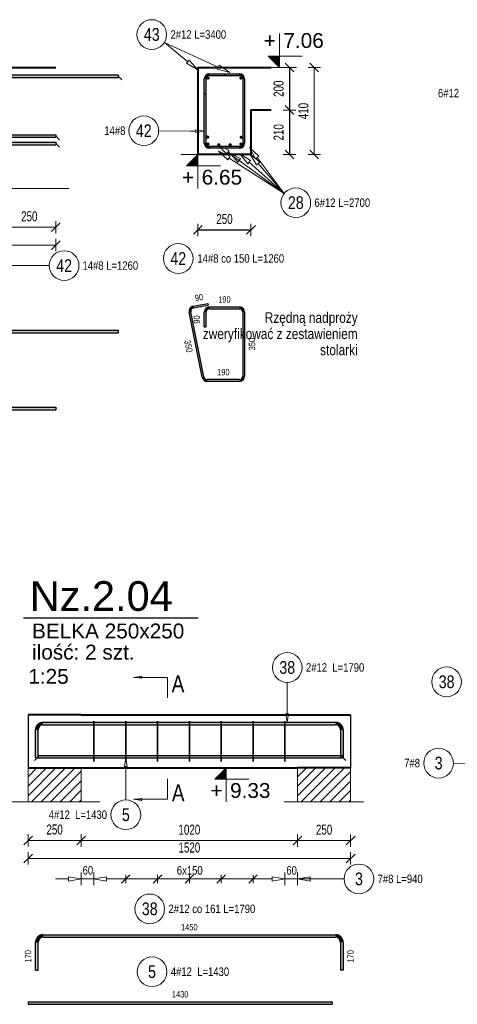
# Model space of a CAD drawing. Extents: x -1906120 to 89837, y -39133 to 303704.
# Tile 27 of 55: x 19945 to 22008, y -10075 to -5440. Entities that reach past the tile are written whole.
import ezdxf
from ezdxf.enums import TextEntityAlignment as Align

# ---------------------------------------------------------------- set-up
doc = ezdxf.new("R2010")
doc.units = 0
doc.header["$LTSCALE"] = 10
doc.header["$MEASUREMENT"] = 0
doc.linetypes.add('HIDDEN', pattern=[0.375, 0.25, -0.125])
for name, color, linetype in [('C_text', 1, 'Continuous'), ('RCAD_kształt pręta', 7, 'Continuous'), ('RCAD_opis kształtu pręta', 7, 'Continuous'), ('RCAD_opis rozkładu', 7, 'Continuous'), ('RCAD_pręt wyrzucony', 130, 'Continuous'), ('RCAD_pręty punktowe', 7, 'Continuous'), ('RCAD_rozkład pręta', 7, 'Continuous'), ('RCAD_symbole graficzne', 7, 'Continuous')]:
    doc.layers.add(name, color=color, linetype=linetype)
for name, color, linetype, lineweight in [('P-Linia1', 3, 'Continuous', 40), ('P-Linia3', 6, 'Continuous', 60), ('P-Linia4', 253, 'Continuous', 5), ('P-Opis', 1, 'Continuous', 18), ('P-Przerywana', 13, 'HIDDEN', 9), ('P-Wymiar', 254, 'Continuous', 9), ('RCAD_deskowanie', 3, 'Continuous', 40)]:
    doc.layers.add(name, color=color, linetype=linetype, lineweight=lineweight)
doc.styles.add('_Fd Opis', font='arial.ttf')
doc.styles.add('_Fdelita opis', font='arial.ttf')
doc.styles.add('ROMANS', font='arial.ttf', dxfattribs={"width": 0.7})
doc.styles.add('style1', font='arial.ttf', dxfattribs={"width": 0.8})
doc.dimstyles.new('A25', dxfattribs={"dimscale": 27, "dimtxt": 1.75, "dimasz": 0.06, "dimexe": 0, "dimexo": 0, "dimgap": 1, "dimtad": 1, "dimdec": 4, "dimrnd": 0.1, "dimdsep": 46, "dimtxsty": 'ROMANS', "dimblk": '[[[[[[[[', "dimcen": 2, "dimdle": 2, "dimse1": 1, "dimse2": 1, "dimclrd": 256, "dimclrt": 1, "dimadec": 0, "dimazin": 0, "dimtfac": 1, "dimtdec": 4, "dimtix": 1, "dimtmove": 2, "dimatfit": 3, "dimldrblk": '[[[[[[[[', "dimfxl": 0, "dimtvp": 0.6, "dimtolj": 1, "dimlwd": -1, "dimarcsym": 0})

# ---------------------------------------------------------------- blocks, each defined once
blk = doc.blocks.new('[[[[[[[[')
at = {"layer": 'P-Wymiar'}
for p, q in [((-12.7, -12.7), (12.7, 12.7)), ((0, 0), (-4.6, 0)), ((0, 18), (0, -18))]:
    blk.add_line(p, q, dxfattribs=at)
blk = doc.blocks.new('*D217')
at = {"layer": 'Defpoints', "color": 0, "transparency": 16777216}
for p in [(19865.6, -6195.8), (20115.6, -6195.8), (20115.6, -6417.1)]:
    blk.add_point(p, dxfattribs=at)
at = {"layer": 'P-Wymiar', "transparency": 16777216}
blk.add_line((19867.2, -6417.1), (20114, -6417.1), dxfattribs=at)
at = {"layer": 'P-Wymiar', "transparency": 16777216, "xscale": 1.62, "yscale": 1.62, "zscale": 1.62, "rotation": 180}
blk.add_blockref('[[[[[[[[', (19865.6, -6417.1), dxfattribs=at)
at = {"layer": 'P-Wymiar', "transparency": 16777216, "xscale": 1.62, "yscale": 1.62, "zscale": 1.62}
blk.add_blockref('[[[[[[[[', (20115.6, -6417.1), dxfattribs=at)
at = {"layer": 'P-Wymiar', "color": 1, "transparency": 16777216, "insert": (19990.6, -6366), "char_height": 47.25, "attachment_point": 5, "style": 'ROMANS'}
blk.add_mtext('\\A1;250', dxfattribs=at)
blk = doc.blocks.new('*D219')
at = {"layer": 'Defpoints', "color": 0, "transparency": 16777216}
for p in [(21035.4, -5665.2), (21046.5, -6075.2), (21333.5, -6075.2)]:
    blk.add_point(p, dxfattribs=at)
at = {"layer": 'P-Wymiar', "transparency": 16777216}
blk.add_line((21333.5, -5666.8), (21333.5, -6073.6), dxfattribs=at)
at = {"layer": 'P-Wymiar', "transparency": 16777216, "xscale": 1.62, "yscale": 1.62, "zscale": 1.62}
for p, rotation in [((21333.5, -5665.2), 90), ((21333.5, -6075.2), 270)]:
    blk.add_blockref('[[[[[[[[', p, dxfattribs=dict(at, rotation=rotation))
at = {"layer": 'P-Wymiar', "color": 1, "transparency": 16777216, "insert": (21282.3, -5870.2), "char_height": 47.25, "attachment_point": 5, "rotation": 90, "style": 'ROMANS'}
blk.add_mtext('\\A1;410', dxfattribs=at)
blk = doc.blocks.new('*D221')
at = {"layer": 'Defpoints', "color": 0, "transparency": 16777216}
for p in [(17415.6, -5999), (20115.6, -5999), (17415.6, -6501.2)]:
    blk.add_point(p, dxfattribs=at)
at = {"layer": 'P-Wymiar', "transparency": 16777216}
blk.add_line((20114, -6501.2), (17417.2, -6501.2), dxfattribs=at)
at = {"layer": 'P-Wymiar', "transparency": 16777216, "xscale": 1.62, "yscale": 1.62, "zscale": 1.62, "rotation": 180}
blk.add_blockref('[[[[[[[[', (17415.6, -6501.2), dxfattribs=at)
at = {"layer": 'P-Wymiar', "transparency": 16777216, "xscale": 1.62, "yscale": 1.62, "zscale": 1.62}
blk.add_blockref('[[[[[[[[', (20115.6, -6501.2), dxfattribs=at)
at = {"layer": 'P-Wymiar', "color": 1, "transparency": 16777216, "insert": (18765.6, -6450.1), "char_height": 47.25, "attachment_point": 5, "style": 'ROMANS'}
blk.add_mtext('\\A1;2700', dxfattribs=at)
blk = doc.blocks.new('*D222')
at = {"transparency": 16777216}
blk.add_line((21216.8, -5666.8), (21216.8, -5863.6), dxfattribs=at)
at = {"layer": 'Defpoints', "color": 0, "transparency": 16777216}
for p in [(21130.5, -5665.2), (21130.5, -5865.2), (21216.8, -5865.2)]:
    blk.add_point(p, dxfattribs=at)
at = {"transparency": 16777216, "xscale": 1.62, "yscale": 1.62, "zscale": 1.62}
for p, rotation in [((21216.8, -5665.2), 90), ((21216.8, -5865.2), 270)]:
    blk.add_blockref('[[[[[[[[', p, dxfattribs=dict(at, rotation=rotation))
at = {"color": 1, "transparency": 16777216, "insert": (21165.7, -5765.2), "char_height": 47.25, "attachment_point": 5, "rotation": 90, "style": 'ROMANS'}
blk.add_mtext('\\A1;200', dxfattribs=at)
blk = doc.blocks.new('*D223')
at = {"transparency": 16777216}
blk.add_line((21216.8, -5866.8), (21216.8, -6073.6), dxfattribs=at)
at = {"layer": 'Defpoints', "color": 0, "transparency": 16777216}
for p in [(21216.8, -5865.2), (21035.4, -6075.2), (21216.8, -6075.2)]:
    blk.add_point(p, dxfattribs=at)
at = {"transparency": 16777216, "xscale": 1.62, "yscale": 1.62, "zscale": 1.62}
for p, rotation in [((21216.8, -5865.2), 90), ((21216.8, -6075.2), 270)]:
    blk.add_blockref('[[[[[[[[', p, dxfattribs=dict(at, rotation=rotation))
at = {"color": 1, "transparency": 16777216, "insert": (21165.7, -5970.2), "char_height": 47.25, "attachment_point": 5, "rotation": 90, "style": 'ROMANS'}
blk.add_mtext('\\A1;210', dxfattribs=at)
blk = doc.blocks.new('*D224')
at = {"transparency": 16777216}
blk.add_line((20787.1, -6429.7), (21033.8, -6429.7), dxfattribs=at)
at = {"layer": 'Defpoints', "color": 0, "transparency": 16777216}
for p in [(20785.4, -6075.2), (21035.4, -6075.2), (21035.4, -6429.7)]:
    blk.add_point(p, dxfattribs=at)
at = {"transparency": 16777216, "xscale": 1.62, "yscale": 1.62, "zscale": 1.62, "rotation": 180}
blk.add_blockref('[[[[[[[[', (20785.4, -6429.7), dxfattribs=at)
at = {"transparency": 16777216, "xscale": 1.62, "yscale": 1.62, "zscale": 1.62}
blk.add_blockref('[[[[[[[[', (21035.4, -6429.7), dxfattribs=at)
at = {"color": 1, "transparency": 16777216, "insert": (20910.4, -6378.6), "char_height": 47.25, "attachment_point": 5, "style": 'ROMANS'}
blk.add_mtext('\\A1;250', dxfattribs=at)
blk = doc.blocks.new('*D225')
at = {"layer": 'Defpoints', "color": 0, "transparency": 16777216}
for p in [(19865.6, -6195.8), (20115.6, -6195.8), (20115.6, -6417.1)]:
    blk.add_point(p, dxfattribs=at)
at = {"layer": 'P-Wymiar', "transparency": 16777216}
blk.add_line((19867.2, -6417.1), (20114, -6417.1), dxfattribs=at)
at = {"layer": 'P-Wymiar', "transparency": 16777216, "xscale": 1.62, "yscale": 1.62, "zscale": 1.62, "rotation": 180}
blk.add_blockref('[[[[[[[[', (19865.6, -6417.1), dxfattribs=at)
at = {"layer": 'P-Wymiar', "transparency": 16777216, "xscale": 1.62, "yscale": 1.62, "zscale": 1.62}
blk.add_blockref('[[[[[[[[', (20115.6, -6417.1), dxfattribs=at)
at = {"layer": 'P-Wymiar', "color": 1, "transparency": 16777216, "insert": (19990.6, -6366), "char_height": 47.25, "attachment_point": 5, "style": 'ROMANS'}
blk.add_mtext('\\A1;250', dxfattribs=at)
blk = doc.blocks.new('*D304')
at = {"layer": 'Defpoints', "color": 0, "transparency": 16777216}
for p in [(21255, -9082.6), (21505, -9082.6), (21505, -9303.9)]:
    blk.add_point(p, dxfattribs=at)
at = {"layer": 'P-Wymiar', "transparency": 16777216}
blk.add_line((21256.6, -9303.9), (21503.3, -9303.9), dxfattribs=at)
at = {"layer": 'P-Wymiar', "transparency": 16777216, "xscale": 1.62, "yscale": 1.62, "zscale": 1.62, "rotation": 180}
blk.add_blockref('[[[[[[[[', (21255, -9303.9), dxfattribs=at)
at = {"layer": 'P-Wymiar', "transparency": 16777216, "xscale": 1.62, "yscale": 1.62, "zscale": 1.62}
blk.add_blockref('[[[[[[[[', (21505, -9303.9), dxfattribs=at)
at = {"layer": 'P-Wymiar', "color": 1, "transparency": 16777216, "insert": (21380, -9252.8), "char_height": 47.25, "attachment_point": 5, "style": 'ROMANS'}
blk.add_mtext('\\A1;250', dxfattribs=at)
blk = doc.blocks.new('*D305')
at = {"layer": 'Defpoints', "color": 0, "transparency": 16777216}
for p in [(19985, -8857), (20235, -8857), (19985, -9303.2)]:
    blk.add_point(p, dxfattribs=at)
at = {"layer": 'P-Wymiar', "transparency": 16777216}
blk.add_line((20233.3, -9303.2), (19986.6, -9303.2), dxfattribs=at)
at = {"layer": 'P-Wymiar', "transparency": 16777216, "xscale": 1.62, "yscale": 1.62, "zscale": 1.62, "rotation": 180}
blk.add_blockref('[[[[[[[[', (19985, -9303.2), dxfattribs=at)
at = {"layer": 'P-Wymiar', "transparency": 16777216, "xscale": 1.62, "yscale": 1.62, "zscale": 1.62}
blk.add_blockref('[[[[[[[[', (20235, -9303.2), dxfattribs=at)
at = {"layer": 'P-Wymiar', "color": 1, "transparency": 16777216, "insert": (20110, -9252.1), "char_height": 47.25, "attachment_point": 5, "style": 'ROMANS'}
blk.add_mtext('\\A1;250', dxfattribs=at)
blk = doc.blocks.new('*D307')
at = {"layer": 'Defpoints', "color": 0, "transparency": 16777216}
for p in [(20235, -8915.7), (21255, -8915.7), (21255, -9303.9)]:
    blk.add_point(p, dxfattribs=at)
at = {"layer": 'P-Wymiar', "transparency": 16777216}
blk.add_line((20236.6, -9303.9), (21253.3, -9303.9), dxfattribs=at)
at = {"layer": 'P-Wymiar', "transparency": 16777216, "xscale": 1.62, "yscale": 1.62, "zscale": 1.62, "rotation": 180}
blk.add_blockref('[[[[[[[[', (20235, -9303.9), dxfattribs=at)
at = {"layer": 'P-Wymiar', "transparency": 16777216, "xscale": 1.62, "yscale": 1.62, "zscale": 1.62}
blk.add_blockref('[[[[[[[[', (21255, -9303.9), dxfattribs=at)
at = {"layer": 'P-Wymiar', "color": 1, "transparency": 16777216, "insert": (20745, -9252.8), "char_height": 47.25, "attachment_point": 5, "style": 'ROMANS'}
blk.add_mtext('\\A1;1020', dxfattribs=at)
blk = doc.blocks.new('*D308')
at = {"layer": 'Defpoints', "color": 0, "transparency": 16777216}
for p in [(19985, -8885.7), (21505, -8885.7), (19985, -9387.9)]:
    blk.add_point(p, dxfattribs=at)
at = {"layer": 'P-Wymiar', "transparency": 16777216}
blk.add_line((21503.3, -9387.9), (19986.6, -9387.9), dxfattribs=at)
at = {"layer": 'P-Wymiar', "transparency": 16777216, "xscale": 1.62, "yscale": 1.62, "zscale": 1.62, "rotation": 180}
blk.add_blockref('[[[[[[[[', (19985, -9387.9), dxfattribs=at)
at = {"layer": 'P-Wymiar', "transparency": 16777216, "xscale": 1.62, "yscale": 1.62, "zscale": 1.62}
blk.add_blockref('[[[[[[[[', (21505, -9387.9), dxfattribs=at)
at = {"layer": 'P-Wymiar', "color": 1, "transparency": 16777216, "insert": (20745, -9336.8), "char_height": 47.25, "attachment_point": 5, "style": 'ROMANS'}
blk.add_mtext('\\A1;1520', dxfattribs=at)

msp = doc.modelspace()

# ---------------------------------------------------------------- hatches: boundary and pattern name
h = msp.add_hatch(color=1)
edge = h.paths.add_edge_path(flags=0)
edge.add_arc((20831.44156, -5992.77326), 8, 0, 360, ccw=False)
h = msp.add_hatch(color=1)
edge = h.paths.add_edge_path(flags=0)
edge.add_arc((20832.83888, -6025.74324), 8, 0, 360, ccw=False)
h = msp.add_hatch(color=1)
edge = h.paths.add_edge_path(flags=0)
edge.add_arc((20883.53891, -6029.2261), 8, 0, 360, ccw=False)
h = msp.add_hatch(color=1)
edge = h.paths.add_edge_path(flags=0)
edge.add_arc((20937.34422, -6029.2261), 8, 0, 360, ccw=False)
h = msp.add_hatch(color=1)
edge = h.paths.add_edge_path(flags=0)
edge.add_arc((20988.04425, -6025.74324), 8, 0, 360, ccw=False)
h = msp.add_hatch(color=1)
edge = h.paths.add_edge_path(flags=0)
edge.add_arc((20989.44156, -5993.57806), 8, 0, 360, ccw=False)
at = {"layer": 'P-Linia4'}
h = msp.add_hatch(dxfattribs=at)
h.set_pattern_fill('ANSI31', color=256, scale=10, style=0)
h.set_pattern_definition([(45, (-21211.424, -17152.59), (-22.45064, 22.45064), [])])
h.paths.add_polyline_path([(19984.95842, -9121.85739), (19984.95842, -8961.85739), (20234.30004, -8961.67005), (20234.30004, -9121.67005)])
h = msp.add_hatch(dxfattribs=at)
h.set_pattern_fill('ANSI31', color=256, scale=10, style=0)
h.set_pattern_definition([(45, (-19941.424, -17152.59), (-22.45064, 22.45064), [])])
h.paths.add_polyline_path([(21254.95842, -9121.85739), (21254.95842, -8961.85739), (21504.30004, -8961.67005), (21504.30004, -9121.67005)])
at = {"layer": 'RCAD_kształt pręta'}
for points in [[(17008.56815, -5712.2261), (17008.56815, -5700.2261), (20409.63766, -5700.2261), (20409.63766, -5712.2261)], [(20839.44156, -5703.2261), (20839.44156, -5695.2261), (20981.44156, -5695.2261), (20981.44156, -5703.2261)], [(20839.44156, -5703.2261), (20839.44156, -5695.2261), (20909.44156, -5695.2261), (20909.44156, -5703.2261)], [(20823.44156, -5789.2261), (20815.44156, -5789.2261), (20815.44156, -5719.2261), (20823.44156, -5719.2261)], [(20823.44156, -6021.2261), (20815.44156, -6021.2261), (20815.44156, -5719.2261), (20823.44156, -5719.2261)], [(20997.44156, -5719.2261), (21005.44156, -5719.2261), (21005.44156, -6021.2261), (20997.44156, -6021.2261)], [(17415.60885, -5993.48537), (17415.60885, -5981.48537), (20115.60885, -5981.48537), (20115.60885, -5993.48537)], [(17415.60885, -6028.73431), (17415.60885, -6016.73431), (20115.60885, -6016.73431), (20115.60885, -6028.73431)], [(20981.44156, -6037.2261), (20981.44156, -6045.2261), (20839.44156, -6045.2261), (20839.44156, -6037.2261)], [(20055.95842, -8758.96697), (20055.95842, -8746.96697), (21433.95842, -8746.96697), (21433.95842, -8758.96697)], [(20031.95842, -8914.2402), (20019.95842, -8914.2402), (20019.95842, -8782.96697), (20031.95842, -8782.96697)], [(21457.95842, -8782.96697), (21469.95842, -8782.96697), (21469.95842, -8914.2402), (21457.95842, -8914.2402)], [(20032.15148, -8914.99393), (20032.15148, -8902.99393), (21465.53738, -8902.99393), (21465.53738, -8914.99393)]]:
    msp.add_hatch(color=4, dxfattribs=at).paths.add_polyline_path(points, flags=0)
h = msp.add_hatch(color=4, dxfattribs=at)
edge = h.paths.add_edge_path(flags=0)
edge.add_line((20839.44156, -5695.2261), (20839.44156, -5703.2261))
edge.add_arc((20839.44156, -5719.2261), 16, 90, 180)
edge.add_line((20823.44156, -5719.2261), (20815.44156, -5719.2261))
edge.add_arc((20839.44156, -5719.2261), 24, 450, 540, ccw=False)
h = msp.add_hatch(color=4, dxfattribs=at)
edge = h.paths.add_edge_path(flags=0)
edge.add_line((20839.44156, -5695.2261), (20839.44156, -5703.2261))
edge.add_arc((20839.44156, -5719.2261), 16, 90, 180)
edge.add_line((20823.44156, -5719.2261), (20815.44156, -5719.2261))
edge.add_arc((20839.44156, -5719.2261), 24, 450, 540, ccw=False)
h = msp.add_hatch(color=4, dxfattribs=at)
edge = h.paths.add_edge_path(flags=0)
edge.add_line((21005.44156, -5719.2261), (20997.44156, -5719.2261))
edge.add_arc((20981.44156, -5719.2261), 16, 0, 90)
edge.add_line((20981.44156, -5703.2261), (20981.44156, -5695.2261))
edge.add_arc((20981.44156, -5719.2261), 24, 360, 450, ccw=False)
h = msp.add_hatch(color=4, dxfattribs=at)
edge = h.paths.add_edge_path(flags=0)
edge.add_line((20815.44156, -6021.2261), (20823.44156, -6021.2261))
edge.add_arc((20839.44156, -6021.2261), 16, 180, 270)
edge.add_line((20839.44156, -6037.2261), (20839.44156, -6045.2261))
edge.add_arc((20839.44156, -6021.2261), 24, 540, 630, ccw=False)
h = msp.add_hatch(color=4, dxfattribs=at)
edge = h.paths.add_edge_path(flags=0)
edge.add_line((20981.44156, -6045.2261), (20981.44156, -6037.2261))
edge.add_arc((20981.44156, -6021.2261), 16, -90, 0)
edge.add_line((20997.44156, -6021.2261), (21005.44156, -6021.2261))
edge.add_arc((20981.44156, -6021.2261), 24, 270, 360, ccw=False)
h = msp.add_hatch(color=4, dxfattribs=at)
edge = h.paths.add_edge_path(flags=0)
edge.add_line((20055.95842, -8746.96697), (20055.95842, -8758.96697))
edge.add_arc((20055.95842, -8782.96697), 24, 90, 180)
edge.add_line((20031.95842, -8782.96697), (20019.95842, -8782.96697))
edge.add_arc((20055.95842, -8782.96697), 36, 450, 540, ccw=False)
h = msp.add_hatch(color=4, dxfattribs=at)
edge = h.paths.add_edge_path(flags=0)
edge.add_line((21469.95842, -8782.96697), (21457.95842, -8782.96697))
edge.add_arc((21433.95842, -8782.96697), 24, 0, 90)
edge.add_line((21433.95842, -8758.96697), (21433.95842, -8746.96697))
edge.add_arc((21433.95842, -8782.96697), 36, 360, 450, ccw=False)
at = {"layer": 'RCAD_pręt wyrzucony'}
h = msp.add_hatch(color=4, dxfattribs=at)
edge = h.paths.add_edge_path(flags=0)
edge.add_line((20762.87081, -6789.17852), (20764.46017, -6797.01905))
edge.add_arc((20767.63888, -6812.70011), 16, 101.4591559, 191.4591559)
edge.add_line((20751.95781, -6815.87882), (20744.11728, -6817.46818))
edge.add_arc((20767.63888, -6812.70011), 24, 461.4591559, 551.4591559, ccw=False)
for points in [[(20764.46017, -6797.01905), (20762.87081, -6789.17852), (20831.47547, -6775.27166), (20833.06483, -6783.11219)], [(20839.44156, -6800.33196), (20839.44156, -6792.33196), (20981.44156, -6792.33196), (20981.44156, -6800.33196)], [(20813.91245, -7121.51067), (20806.07192, -7123.10002), (20744.11728, -6817.46818), (20751.95781, -6815.87882)], [(20823.44156, -6886.33196), (20815.44156, -6886.33196), (20815.44156, -6816.33196), (20823.44156, -6816.33196)], [(20997.44156, -6816.33196), (21005.44156, -6816.33196), (21005.44156, -7118.33196), (20997.44156, -7118.33196)], [(17008.56815, -6913.49707), (17008.56815, -6901.49707), (20409.63766, -6901.49707), (20409.63766, -6913.49707)], [(20981.44156, -7134.33196), (20981.44156, -7142.33196), (20829.59352, -7142.33196), (20829.59352, -7134.33196)], [(17415.60885, -7276.27912), (17415.60885, -7264.27912), (20115.60885, -7264.27912), (20115.60885, -7276.27912)], [(20055.95842, -9758.96932), (20055.95842, -9746.96932), (21433.95842, -9746.96932), (21433.95842, -9758.96932)], [(20031.95842, -9914.24256), (20019.95842, -9914.24256), (20019.95842, -9782.96932), (20031.95842, -9782.96932)], [(21457.95842, -9782.96932), (21469.95842, -9782.96932), (21469.95842, -9914.24256), (21457.95842, -9914.24256)], [(19984.95842, -10074.5573), (19984.95842, -10062.5573), (21418.34432, -10062.5573), (21418.34432, -10074.5573)]]:
    msp.add_hatch(color=4, dxfattribs=at).paths.add_polyline_path(points, flags=0)
h = msp.add_hatch(color=4, dxfattribs=at)
edge = h.paths.add_edge_path(flags=0)
edge.add_line((20839.44156, -6792.33196), (20839.44156, -6800.33196))
edge.add_arc((20839.44156, -6816.33196), 16, 90, 180)
edge.add_line((20823.44156, -6816.33196), (20815.44156, -6816.33196))
edge.add_arc((20839.44156, -6816.33196), 24, 450, 540, ccw=False)
h = msp.add_hatch(color=4, dxfattribs=at)
edge = h.paths.add_edge_path(flags=0)
edge.add_line((21005.44156, -6816.33196), (20997.44156, -6816.33196))
edge.add_arc((20981.44156, -6816.33196), 16, 0, 90)
edge.add_line((20981.44156, -6800.33196), (20981.44156, -6792.33196))
edge.add_arc((20981.44156, -6816.33196), 24, 360, 450, ccw=False)
h = msp.add_hatch(color=4, dxfattribs=at)
edge = h.paths.add_edge_path(flags=0)
edge.add_line((20806.07192, -7123.10002), (20813.91245, -7121.51067))
edge.add_arc((20829.59352, -7118.33196), 16, -168.5408441, -90)
edge.add_line((20829.59352, -7134.33196), (20829.59352, -7142.33196))
edge.add_arc((20829.59352, -7118.33196), 24, 191.4591559, 270, ccw=False)
h = msp.add_hatch(color=4, dxfattribs=at)
edge = h.paths.add_edge_path(flags=0)
edge.add_line((20981.44156, -7142.33196), (20981.44156, -7134.33196))
edge.add_arc((20981.44156, -7118.33196), 16, -90, 0)
edge.add_line((20997.44156, -7118.33196), (21005.44156, -7118.33196))
edge.add_arc((20981.44156, -7118.33196), 24, 270, 360, ccw=False)
h = msp.add_hatch(color=4, dxfattribs=at)
edge = h.paths.add_edge_path(flags=0)
edge.add_line((20055.95842, -9746.96932), (20055.95842, -9758.96932))
edge.add_arc((20055.95842, -9782.96932), 24, 90, 180)
edge.add_line((20031.95842, -9782.96932), (20019.95842, -9782.96932))
edge.add_arc((20055.95842, -9782.96932), 36, 450, 540, ccw=False)
h = msp.add_hatch(color=4, dxfattribs=at)
edge = h.paths.add_edge_path(flags=0)
edge.add_line((21469.95842, -9782.96932), (21457.95842, -9782.96932))
edge.add_arc((21433.95842, -9782.96932), 24, 0, 90)
edge.add_line((21433.95842, -9758.96932), (21433.95842, -9746.96932))
edge.add_arc((21433.95842, -9782.96932), 36, 360, 450, ccw=False)
at = {"layer": 'RCAD_pręty punktowe'}
h = msp.add_hatch(color=1, dxfattribs=at)
edge = h.paths.add_edge_path(flags=0)
edge.add_arc((20832.83888, -5714.70896), 8, 0, 360, ccw=False)
h = msp.add_hatch(color=1, dxfattribs=at)
edge = h.paths.add_edge_path(flags=0)
edge.add_arc((20988.04425, -5714.70896), 8, 0, 360, ccw=False)
at = {"layer": 'RCAD_symbole graficzne'}
for points in [[(21116.95869, -5611.89276), (21170.29202, -5665.2261), (21170.29202, -5611.89276)], [(20732.10823, -6128.55943), (20785.44156, -6075.2261), (20785.44156, -6128.55943)], [(20865.77498, -9015.3003), (20919.10832, -8961.96697), (20919.10832, -9015.3003)]]:
    msp.add_hatch(color=1, dxfattribs=at).paths.add_polyline_path(points, flags=0)
at = {"layer": 'RCAD_symbole graficzne', "linetype": 'Continuous', "lineweight": 0}
for points in [[(20481.51851, -8535.81157), (20521.51851, -8535.81157), (20521.51851, -8541.51344)], [(20481.51851, -9109.44476), (20521.51851, -9109.44476), (20521.51851, -9103.7429)]]:
    msp.add_hatch(color=7, dxfattribs=at).paths.add_polyline_path(points, flags=0)

# ---------------------------------------------------------------- linework, layer by layer
at = {"layer": 'C_text'}
for points in [[(19984.95842, -8711.96697), (19984.95842, -8961.96697)], [(21504.95842, -8711.96697), (21504.95842, -8961.96697)]]:
    msp.add_lwpolyline(points, dxfattribs=at)
at = {"layer": 'P-Linia1'}
msp.add_lwpolyline([(21204.95842, -8711.96697), (21504.95842, -8711.96697)], dxfattribs=at)
at = {"layer": 'P-Linia3', "color": 6, "linetype": 'Continuous', "lineweight": 30}
msp.add_line((19963.36693, -8255.12535), (20786.29738, -8255.12535), dxfattribs=at)
at = {"layer": 'P-Linia4'}
for points in [[(19984.95842, -8961.96697), (19984.95842, -9121.98269)], [(20234.95842, -8961.96697), (20234.95842, -9121.98269)], [(21254.95842, -9121.96697), (21254.95842, -8961.96697)], [(21504.95842, -9121.96697), (21504.95842, -8961.96697)]]:
    msp.add_lwpolyline(points, dxfattribs=at)
at = {"layer": 'P-Przerywana'}
for points in [[(19802.93323, -6235.24182), (20178.28446, -6235.24182)], [(19897.28281, -9121.98269), (20322.63404, -9121.98269)], [(21192.28281, -9121.98269), (21567.63404, -9121.98269)]]:
    msp.add_lwpolyline(points, dxfattribs=at)
at = {"layer": 'RCAD_deskowanie'}
for points in [[(17415.60885, -5665.2261), (20115.60885, -5665.2261)], [(20785.44156, -5665.2261), (21130.52247, -5665.2261)], [(20785.44156, -5665.2261), (20785.44156, -6075.2261)], [(21130.52247, -5865.2261), (21035.44156, -5865.2261), (21035.44156, -6075.2261)], [(21035.44156, -6075.2261), (20785.44156, -6075.2261)], [(20234.95842, -8711.96697), (19984.95842, -8711.96697)], [(20234.95842, -8711.96697), (21204.95842, -8711.96697)], [(19984.95842, -8961.96697), (20234.95842, -8961.96697)], [(20234.95842, -8961.96697), (21254.95842, -8961.96697)], [(21504.95842, -8961.96697), (21254.95842, -8961.96697)]]:
    msp.add_lwpolyline(points, dxfattribs=at)
at = {"layer": 'RCAD_kształt pręta', "color": 4}
for p, q in [((17008.56815, -5700.2261), (20409.63766, -5700.2261)), ((20409.63766, -5700.2261), (20409.63766, -5712.2261)), ((20839.44156, -5695.2261), (20981.44156, -5695.2261)), ((20839.44156, -5695.2261), (20909.44156, -5695.2261)), ((20909.44156, -5695.2261), (20909.44156, -5703.2261)), ((17008.56815, -5712.2261), (20409.63766, -5712.2261)), ((20815.44156, -5789.2261), (20815.44156, -5719.2261)), ((20815.44156, -6021.2261), (20815.44156, -5719.2261)), ((20823.44156, -5789.2261), (20823.44156, -5719.2261)), ((20823.44156, -6021.2261), (20823.44156, -5719.2261)), ((20839.44156, -5703.2261), (20981.44156, -5703.2261)), ((20839.44156, -5703.2261), (20909.44156, -5703.2261)), ((20997.44156, -5719.2261), (20997.44156, -6021.2261)), ((21005.44156, -5719.2261), (21005.44156, -6021.2261)), ((20815.44156, -5789.2261), (20823.44156, -5789.2261)), ((17415.60885, -5981.48537), (20115.60885, -5981.48537)), ((17415.60885, -5993.48537), (20115.60885, -5993.48537)), ((17415.60885, -6016.73431), (20115.60885, -6016.73431)), ((20115.60885, -5981.48537), (20115.60885, -5993.48537)), ((20115.60885, -6016.73431), (20115.60885, -6028.73431)), ((17415.60885, -6028.73431), (20115.60885, -6028.73431)), ((20981.44156, -6037.2261), (20839.44156, -6037.2261)), ((20981.44156, -6045.2261), (20839.44156, -6045.2261)), ((20055.95842, -8746.96697), (21433.95842, -8746.96697)), ((20055.95842, -8758.96697), (21433.95842, -8758.96697)), ((20019.95842, -8914.2402), (20019.95842, -8782.96697)), ((20031.95842, -8914.2402), (20031.95842, -8782.96697)), ((21457.95842, -8782.96697), (21457.95842, -8914.2402)), ((21469.95842, -8782.96697), (21469.95842, -8914.2402)), ((20019.95842, -8914.2402), (20031.95842, -8914.2402)), ((20032.15148, -8902.99393), (21465.53738, -8902.99393)), ((20032.15148, -8902.99393), (20032.15148, -8914.99393)), ((20032.15148, -8914.99393), (21465.53738, -8914.99393)), ((21469.95842, -8914.2402), (21457.95842, -8914.2402)), ((21465.53738, -8902.99393), (21465.53738, -8914.99393))]:
    msp.add_line(p, q, dxfattribs=at)
at = {"layer": 'RCAD_kształt pręta', "color": 2, "lineweight": 5}
for p, q in [((20409.63766, -5706.2261), (20427.13766, -5723.7261)), ((20115.60885, -5987.48537), (20133.10885, -6004.98537)), ((20115.60885, -6022.73431), (20133.10885, -6040.23431)), ((20032.15148, -8908.99393), (20014.65148, -8926.49393)), ((21465.53738, -8908.99393), (21483.03738, -8926.49393))]:
    msp.add_line(p, q, dxfattribs=at)
at = {"layer": 'RCAD_kształt pręta', "color": 4}
for centre, radius, start, end in [((20839.44156, -5719.2261), 24, 90, 180), ((20839.44156, -5719.2261), 24, 90, 180), ((20981.44156, -5719.2261), 24, 360, 90), ((20839.44156, -5719.2261), 16, 90, 180), ((20839.44156, -5719.2261), 16, 90, 180), ((20981.44156, -5719.2261), 16, 360, 90), ((20839.44156, -6021.2261), 24, 180, 270), ((20839.44156, -6021.2261), 16, 180, 270), ((20981.44156, -6021.2261), 16, 270, 0), ((20981.44156, -6021.2261), 24, 270, 360), ((20055.95842, -8782.96697), 36, 90, 180), ((20055.95842, -8782.96697), 24, 90, 180), ((21433.95842, -8782.96697), 36, 360, 90), ((21433.95842, -8782.96697), 24, 360, 90)]:
    msp.add_arc(centre, radius, start, end, dxfattribs=at)
at = {"layer": 'RCAD_opis kształtu pręta', "color": 8, "lineweight": 0}
for p, q in [((20750.44156, -5964.83254), (20600.28347, -5963.3673)), ((20750.44156, -5964.83254), (20775.44156, -5964.83254)), ((20775.44156, -5958.16588), (20815.44156, -5964.83254)), ((20775.44156, -5958.16588), (20775.44156, -5971.49921)), ((20815.44156, -5964.83254), (20775.44156, -5971.49921)), ((21206.17941, -8559.39009), (21206.17941, -8706.96697)), ((21206.17941, -8746.96697), (21199.51274, -8706.96697)), ((21212.84608, -8706.96697), (21199.51274, -8706.96697)), ((21212.84608, -8706.96697), (21206.17941, -8746.96697)), ((20438.99809, -8954.99393), (20445.66475, -8914.99393)), ((20445.66475, -8914.99393), (20452.33142, -8954.99393)), ((22139.79114, -8941.57342), (21989.63305, -8940.10818)), ((20438.99809, -8954.99393), (20452.33142, -8954.99393)), ((20445.66475, -9112.38562), (20445.66475, -8954.99393))]:
    msp.add_line(p, q, dxfattribs=at)
for centre in [(20530.28681, -5962.68428), (21206.17941, -8489.39009), (21919.63638, -8939.42515), (20445.66475, -9182.38562)]:
    msp.add_circle(centre, 70, dxfattribs=at)
at = {"layer": 'RCAD_opis rozkładu', "color": 8, "lineweight": 0}
for p, q in [((20627.26847, -5547.16174), (20738.21833, -5637.70739)), ((20627.26847, -5547.16174), (20880.64202, -5663.50507)), ((20744.54102, -5629.95991), (20731.89564, -5645.45488)), ((20784.70327, -5675.64353), (20731.89564, -5645.45488)), ((20744.54102, -5629.95991), (20784.70327, -5675.64353)), ((20884.8149, -5654.41733), (20876.46914, -5672.59282)), ((20935.16847, -5688.54237), (20876.46914, -5672.59282)), ((20884.8149, -5654.41733), (20935.16847, -5688.54237)), ((20920.44183, -6071.63359), (20877.89109, -6028.16597)), ((20877.89109, -6028.16597), (20932.2394, -6055.48375)), ((20926.89394, -6099.95065), (20881.73498, -6059.19935)), ((20881.73498, -6059.19935), (20937.66955, -6083.10172)), ((20920.44183, -6071.63359), (20932.2394, -6055.48375)), ((21192.028, -6257.64508), (20926.34061, -6063.55867)), ((20974.36161, -6110.29086), (20931.90872, -6066.72766)), ((20931.90872, -6066.72766), (20986.19547, -6094.16758)), ((21020.38331, -6118.42993), (20982.18586, -6071.09121)), ((20982.18586, -6071.09121), (21033.67168, -6103.48272)), ((21056.06444, -6095.18457), (21027.73457, -6041.3569)), ((21027.73457, -6041.3569), (21071.99072, -6083.0869)), ((20926.89394, -6099.95065), (20937.66955, -6083.10172)), ((21192.028, -6257.64508), (20932.28174, -6091.52618)), ((20974.36161, -6110.29086), (20986.19547, -6094.16758)), ((21192.028, -6257.64508), (20980.27854, -6102.22922)), ((21020.38331, -6118.42993), (21033.67168, -6103.48272)), ((21192.028, -6257.64508), (21027.02749, -6110.95633)), ((21061.28639, -6123.69535), (21029.25025, -6071.98766)), ((21029.25025, -6071.98766), (21076.32477, -6110.51024)), ((21056.06444, -6095.18457), (21071.99072, -6083.0869)), ((21061.28639, -6123.69535), (21076.32477, -6110.51024)), ((21192.028, -6257.64508), (21064.02758, -6089.13573)), ((21192.028, -6257.64508), (21068.80558, -6117.1028)), ((20084.85948, -6597.62457), (19865.60885, -6597.62457)), ((19985.60885, -6597.62457), (19925.60885, -6597.62457)), ((20114.95842, -9484.36545), (20174.95842, -9484.36545)), ((20174.95842, -9474.36545), (20234.95842, -9484.36545)), ((20174.95842, -9474.36545), (20174.95842, -9494.36545)), ((20234.95842, -9484.36545), (20174.95842, -9494.36545)), ((20234.95842, -9514.36545), (20234.95842, -9454.36545)), ((20294.95842, -9484.36545), (20234.95842, -9484.36545)), ((20294.95842, -9514.36545), (20294.95842, -9454.36545)), ((20294.95842, -9484.36545), (20354.95842, -9474.36545)), ((20354.95842, -9494.36545), (20294.95842, -9484.36545)), ((20354.95842, -9494.36545), (20354.95842, -9474.36545)), ((20444.95842, -9484.36545), (20354.95842, -9484.36545)), ((20464.95842, -9464.36545), (20424.95842, -9504.36545)), ((20444.95842, -9504.36545), (20444.95842, -9464.36545)), ((20594.95842, -9484.36545), (20444.95842, -9484.36545)), ((20614.95842, -9464.36545), (20574.95842, -9504.36545)), ((20594.95842, -9504.36545), (20594.95842, -9464.36545)), ((20669.95842, -9484.36545), (20594.95842, -9484.36545)), ((20669.95842, -9484.36545), (20744.95842, -9484.36545)), ((20724.95842, -9504.36545), (20764.95842, -9464.36545)), ((20744.95842, -9504.36545), (20744.95842, -9464.36545)), ((20744.95842, -9484.36545), (20894.95842, -9484.36545)), ((20874.95842, -9504.36545), (20914.95842, -9464.36545)), ((20894.95842, -9504.36545), (20894.95842, -9464.36545)), ((20894.95842, -9484.36545), (21044.95842, -9484.36545)), ((21024.95842, -9504.36545), (21064.95842, -9464.36545)), ((21044.95842, -9504.36545), (21044.95842, -9464.36545)), ((21044.95842, -9484.36545), (21134.95842, -9484.36545)), ((21134.95842, -9474.36545), (21194.95842, -9484.36545)), ((21134.95842, -9474.36545), (21134.95842, -9494.36545)), ((21194.95842, -9484.36545), (21134.95842, -9494.36545)), ((21194.95842, -9514.36545), (21194.95842, -9454.36545)), ((21194.95842, -9484.36545), (21254.95842, -9484.36545)), ((21254.95842, -9514.36545), (21254.95842, -9454.36545)), ((21254.95842, -9484.36545), (21314.95842, -9474.36545)), ((21474.20905, -9484.36545), (21254.95842, -9484.36545)), ((21314.95842, -9494.36545), (21254.95842, -9484.36545)), ((21314.95842, -9494.36545), (21314.95842, -9474.36545)), ((21374.95842, -9484.36545), (21314.95842, -9484.36545))]:
    msp.add_line(p, q, dxfattribs=at)
for centre in [(20567.86669, -5510.12894), (21246.51035, -6301.5959), (20154.85948, -6597.62457), (21957.21626, -8556.86981), (21544.20905, -9484.36545)]:
    msp.add_circle(centre, 70, dxfattribs=at)
at = {"layer": 'RCAD_pręt wyrzucony', "color": 4}
for p, q in [((20762.87081, -6789.17852), (20831.47547, -6775.27166)), ((20764.46017, -6797.01905), (20833.06483, -6783.11219)), ((20831.47547, -6775.27166), (20833.06483, -6783.11219)), ((20839.44156, -6792.33196), (20981.44156, -6792.33196)), ((20839.44156, -6800.33196), (20981.44156, -6800.33196)), ((20806.07192, -7123.10002), (20744.11728, -6817.46818)), ((20813.91245, -7121.51067), (20751.95781, -6815.87882)), ((20815.44156, -6886.33196), (20815.44156, -6816.33196)), ((20823.44156, -6886.33196), (20823.44156, -6816.33196)), ((20997.44156, -6816.33196), (20997.44156, -7118.33196)), ((21005.44156, -6816.33196), (21005.44156, -7118.33196)), ((17008.56815, -6901.49707), (20409.63766, -6901.49707)), ((20409.63766, -6901.49707), (20409.63766, -6913.49707)), ((20815.44156, -6886.33196), (20823.44156, -6886.33196)), ((17008.56815, -6913.49707), (20409.63766, -6913.49707)), ((20981.44156, -7134.33196), (20829.59352, -7134.33196)), ((20981.44156, -7142.33196), (20829.59352, -7142.33196)), ((17415.60885, -7264.27912), (20115.60885, -7264.27912)), ((20115.60885, -7264.27912), (20115.60885, -7276.27912)), ((17415.60885, -7276.27912), (20115.60885, -7276.27912)), ((20055.95842, -9746.96932), (21433.95842, -9746.96932)), ((20055.95842, -9758.96932), (21433.95842, -9758.96932)), ((20019.95842, -9914.24256), (20019.95842, -9782.96932)), ((20031.95842, -9914.24256), (20031.95842, -9782.96932)), ((21457.95842, -9782.96932), (21457.95842, -9914.24256)), ((21469.95842, -9782.96932), (21469.95842, -9914.24256)), ((20019.95842, -9914.24256), (20031.95842, -9914.24256)), ((21469.95842, -9914.24256), (21457.95842, -9914.24256)), ((19984.95842, -10062.5573), (21418.34432, -10062.5573)), ((19984.95842, -10062.5573), (19984.95842, -10074.5573)), ((19984.95842, -10074.5573), (21418.34432, -10074.5573)), ((21418.34432, -10062.5573), (21418.34432, -10074.5573))]:
    msp.add_line(p, q, dxfattribs=at)
at = {"layer": 'RCAD_pręt wyrzucony', "color": 8, "lineweight": 0}
for centre in [(20692.85004, -6564.30277), (20558.32703, -9625.4907), (20569.10459, -9921.26912)]:
    msp.add_circle(centre, 70, dxfattribs=at)
at = {"layer": 'RCAD_pręt wyrzucony', "color": 4}
for centre, radius, start, end in [((20767.63888, -6812.70011), 24, 101.4591559, 191.4591559), ((20767.63888, -6812.70011), 16, 101.4591559, 191.4591559), ((20839.44156, -6816.33196), 24, 90, 180), ((20839.44156, -6816.33196), 16, 90, 180), ((20981.44156, -6816.33196), 24, 360, 90), ((20981.44156, -6816.33196), 16, 360, 90), ((20829.59352, -7118.33196), 24, 191.4591559, 270), ((20829.59352, -7118.33196), 16, 191.4591559, 270), ((20981.44156, -7118.33196), 16, 270, 360), ((20981.44156, -7118.33196), 24, 270, 360), ((20055.95842, -9782.96932), 36, 90, 180), ((20055.95842, -9782.96932), 24, 90, 180), ((21433.95842, -9782.96932), 36, 360, 90), ((21433.95842, -9782.96932), 24, 360, 90)]:
    msp.add_arc(centre, radius, start, end, dxfattribs=at)
at = {"layer": 'RCAD_rozkład pręta', "color": 7, "linetype": 'ByBlock', "lineweight": 35}
for p, q in [((20294.95842, -8931.96697), (20294.95842, -8741.96697)), ((20444.95842, -8931.96697), (20444.95842, -8741.96697)), ((20594.95842, -8931.96697), (20594.95842, -8741.96697)), ((20744.95842, -8931.96697), (20744.95842, -8741.96697)), ((20894.95842, -8931.96697), (20894.95842, -8741.96697)), ((21044.95842, -8931.96697), (21044.95842, -8741.96697)), ((21194.95842, -8931.96697), (21194.95842, -8741.96697))]:
    msp.add_line(p, q, dxfattribs=at)
at = {"layer": 'RCAD_symbole graficzne', "color": 1, "lineweight": 0}
for p, q in [((21170.29202, -5665.2261), (21170.29202, -5505.2261)), ((21276.95869, -5611.89276), (21116.95869, -5611.89276)), ((21116.95869, -5611.89276), (21170.29202, -5665.2261)), ((21250.29202, -5665.2261), (21090.29202, -5665.2261)), ((20865.44156, -6075.2261), (20705.44156, -6075.2261)), ((20732.10823, -6128.55943), (20785.44156, -6075.2261)), ((20785.44156, -6075.2261), (20785.44156, -6235.2261)), ((20892.10823, -6128.55943), (20732.10823, -6128.55943)), ((20999.10832, -8961.96697), (20839.10832, -8961.96697)), ((20865.77498, -9015.3003), (20919.10832, -8961.96697)), ((20919.10832, -8961.96697), (20919.10832, -9121.96697)), ((21025.77498, -9015.3003), (20865.77498, -9015.3003))]:
    msp.add_line(p, q, dxfattribs=at)
at = {"layer": 'RCAD_symbole graficzne', "color": 7, "linetype": 'Continuous', "lineweight": 0}
for p, q in [((20481.51851, -8535.81157), (20521.51851, -8530.10971)), ((20481.51851, -8535.81157), (20641.51851, -8535.81157)), ((20521.51851, -8535.81157), (20521.51851, -8530.10971)), ((20641.51851, -8535.81157), (20641.51851, -8631.81157)), ((20641.51851, -9109.44476), (20641.51851, -9013.44476)), ((20481.51851, -9109.44476), (20521.51851, -9115.14662)), ((20481.51851, -9109.44476), (20641.51851, -9109.44476)), ((20521.51851, -9109.44476), (20521.51851, -9115.14662))]:
    msp.add_line(p, q, dxfattribs=at)

# ---------------------------------------------------------------- texts
at = {"layer": 'P-Linia1', "color": 3, "lineweight": 30, "style": '_Fdelita opis'}
for s, p in [('BELKA 250x250', (20003.62927, -8352.3099)), ('1:25', (19986.22645, -8565.86437))]:
    msp.add_text(s, height=70, dxfattribs=at).set_placement(p)
at = {"layer": 'P-Linia1', "color": 1, "lineweight": 30, "style": '_Fdelita opis'}
msp.add_text('ilość: 2 szt.', height=70, dxfattribs=at).set_placement((20003.70281, -8451.84604))
at = {"layer": 'P-Linia3', "color": 6, "lineweight": 30, "style": '_Fdelita opis'}
msp.add_text('Nz.2.04', height=140, dxfattribs=at).set_placement((19992.83616, -8222.94012))
at = {"layer": 'P-Opis', "insert": (21538.15603, -6817.18988), "char_height": 50, "attachment_point": 3, "line_spacing_factor": 0.914286, "style": '_Fd Opis'}
msp.add_mtext('{\\W0.8;Rzędną nadproży \\Pzweryfikować z zestawieniem \\Pstolarki}', dxfattribs=at)
at = {"layer": 'RCAD_opis kształtu pręta', "color": 1, "attachment_point": 5, "style": 'style1'}
for s, insert, char_height in [('6#12  L=1700', (22053.94875, -5785.88806), 40), ('42', (20530.28681, -5962.68428), 60), ('14#8  ', (20393.97848, -5962.68428), 40), ('38', (21206.17941, -8489.39009), 60), ('2#12  L=1790', (21431.80833, -8489.39009), 40), ('7#8  ', (21794.384, -8939.42515), 40), ('3', (21919.63638, -8939.42515), 60), ('4#12  L=1430', (20219.66475, -9182.38562), 40), ('5', (20445.66475, -9182.38562), 60)]:
    msp.add_mtext(s, dxfattribs=dict(at, insert=insert, char_height=char_height))
at = {"layer": 'RCAD_opis rozkładu', "color": 1, "char_height": 60, "attachment_point": 5, "style": 'style1'}
for s, insert in [('43', (20567.86669, -5510.12894)), ('28', (21246.51035, -6301.5959)), ('42', (20154.85948, -6597.62457)), ('38', (21957.21626, -8556.86981)), ('3', (21544.20905, -9484.36545))]:
    msp.add_mtext(s, dxfattribs=dict(at, insert=insert))
at = {"layer": 'RCAD_opis rozkładu', "color": 2, "char_height": 40, "style": 'style1'}
for s, insert, attachment_point in [('2#12 L=3400', (20787.28551, -5510.12894), 5), ('6#12 L=2700', (21465.74364, -6301.5959), 5), ('14#8 L=1260', (20372.49931, -6597.62457), 5), ('60', (20242.00617, -9464.78837), 7), ('6x150', (20685.96797, -9464.78837), 7), ('60', (21202.00617, -9464.78837), 7), ('7#8 L=940', (21738.36185, -9484.36545), 5)]:
    msp.add_mtext(s, dxfattribs=dict(at, insert=insert, attachment_point=attachment_point))
at = {"layer": 'RCAD_pręt wyrzucony', "color": 1, "attachment_point": 5, "style": 'style1'}
for s, insert, char_height in [('42', (20692.85004, -6564.30277), 60), ('190', (20910.44156, -6757.33196), 30), ('190', (20905.51754, -7099.33196), 30), ('38', (20558.32703, -9625.4907), 60), ('5', (20569.10459, -9921.26912), 60), ('1430', (20701.65137, -10027.5573), 30)]:
    msp.add_mtext(s, dxfattribs=dict(at, insert=insert, char_height=char_height))
at = {"layer": 'RCAD_pręt wyrzucony', "color": 2, "char_height": 40, "style": 'style1'}
for s, insert, attachment_point in [('14#8 co 150 L=1260', (20782.85004, -6564.30277), 4), ('2#12 co 161 L=1790', (20851.06646, -9625.4907), 5), ('4#12  L=1430', (20795.10459, -9921.26912), 5)]:
    msp.add_mtext(s, dxfattribs=dict(at, insert=insert, attachment_point=attachment_point))
at = {"layer": 'RCAD_pręt wyrzucony', "color": 1, "char_height": 30, "attachment_point": 5, "style": 'style1'}
for s, insert, rotation in [('90', (20790.21971, -6747.92276), 11.4591559), ('90', (20780.44156, -6851.33196), 90), ('350', (20740.79227, -6977.23753), 281.4591559), ('350', (21040.44156, -6967.33196), 90), ('1450', (20744.95842, -9711.96932), 360), ('170', (19984.95842, -9848.60594), 90), ('170', (21504.95842, -9848.60594), 90)]:
    msp.add_mtext(s, dxfattribs=dict(at, insert=insert, rotation=rotation))
at = {"layer": 'RCAD_symbole graficzne', "color": 2, "style": 'style1'}
msp.add_text('+', height=70, dxfattribs=at).set_placement((21152.51425, -5594.11498), align=Align.BOTTOM_RIGHT)
msp.add_text('7.06 ', height=70, dxfattribs=at).set_placement((21188.0698, -5594.11498), align=Align.BOTTOM_LEFT)
for p in [(20767.66378, -6146.33721), (20901.33054, -9033.07808)]:
    msp.add_text('+', height=70, dxfattribs=at).set_placement(p, align=Align.TOP_RIGHT)
for s, p in [('6.65 ', (20803.21934, -6146.33721)), ('9.33 ', (20936.88609, -9033.07808))]:
    msp.add_text(s, height=70, dxfattribs=at).set_placement(p, align=Align.TOP_LEFT)
at = {"layer": 'RCAD_symbole graficzne', "color": 73, "char_height": 80, "attachment_point": 5, "style": 'style1'}
for insert in [(20691.5539, -8565.81157), (20692.63422, -9079.44476)]:
    msp.add_mtext('A', dxfattribs=dict(at, insert=insert))

# ---------------------------------------------------------------- dimensions: what is measured, and where the dimension line sits
for base, p1, p2, picture, middle in [((21216.81551, -5865.2261), (21130.52247, -5665.2261), (21130.52247, -5865.2261), '*D222', (21165.69094, -5765.2261)), ((21216.81551, -6075.2261), (21216.81551, -5865.2261), (21035.44156, -6075.2261), '*D223', (21165.69094, -5970.2261))]:
    dim = msp.add_linear_dim(base=base, p1=p1, p2=p2, angle=90, dimstyle='A25', override={"dimfxl": 0.18, "dimfxlon": 1})
    dim.commit()
    dim.dimension.update_dxf_attribs({"geometry": picture, "text_midpoint": middle})
dim = msp.add_linear_dim(base=(21035.44156, -6429.74213), p1=(20785.44156, -6075.2261), p2=(21035.44156, -6075.2261), dimstyle='A25', override={"dimfxl": 0.18, "dimfxlon": 1})
dim.commit()
dim.dimension.update_dxf_attribs({"geometry": '*D224', "text_midpoint": (20910.44156, -6378.61756)})
at = {"layer": 'P-Wymiar'}
dim = msp.add_linear_dim(base=(21333.46037, -6075.2261), p1=(21035.44156, -5665.2261), p2=(21046.48767, -6075.2261), angle=90, dimstyle='A25', override={"dimfxl": 0.18, "dimfxlon": 1}, dxfattribs=at)
dim.commit()
dim.dimension.update_dxf_attribs({"geometry": '*D219', "text_midpoint": (21282.33579, -5870.2261)})
for base, p1, p2, picture, middle in [((17415.60885, -6501.19216), (20115.60885, -5999.00907), (17415.60885, -5999.00907), '*D221', (18765.60885, -6450.06759)), ((20115.60885, -6417.14382), (19865.60885, -6195.80943), (20115.60885, -6195.80943), '*D217', (19990.60885, -6366.01925)), ((20115.60885, -6417.14382), (19865.60885, -6195.80943), (20115.60885, -6195.80943), '*D225', (19990.60885, -6366.01925)), ((19984.95842, -9303.22096), (20234.95842, -8857.02137), (19984.95842, -8857.02137), '*D305', (20109.95842, -9252.09638)), ((19984.95842, -9387.93304), (21504.95842, -8885.74995), (19984.95842, -8885.74995), '*D308', (20744.95842, -9336.80846)), ((21254.95842, -9303.8847), (20234.95842, -8915.74995), (21254.95842, -8915.74995), '*D307', (20744.95842, -9252.76012)), ((21504.95842, -9303.8847), (21254.95842, -9082.5503), (21504.95842, -9082.5503), '*D304', (21379.95842, -9252.76012))]:
    dim = msp.add_linear_dim(base=base, p1=p1, p2=p2, dimstyle='A25', override={"dimfxl": 0.18, "dimfxlon": 1}, dxfattribs=at)
    dim.commit()
    dim.dimension.update_dxf_attribs({"geometry": picture, "text_midpoint": middle})

doc.saveas('drawing.dxf')
